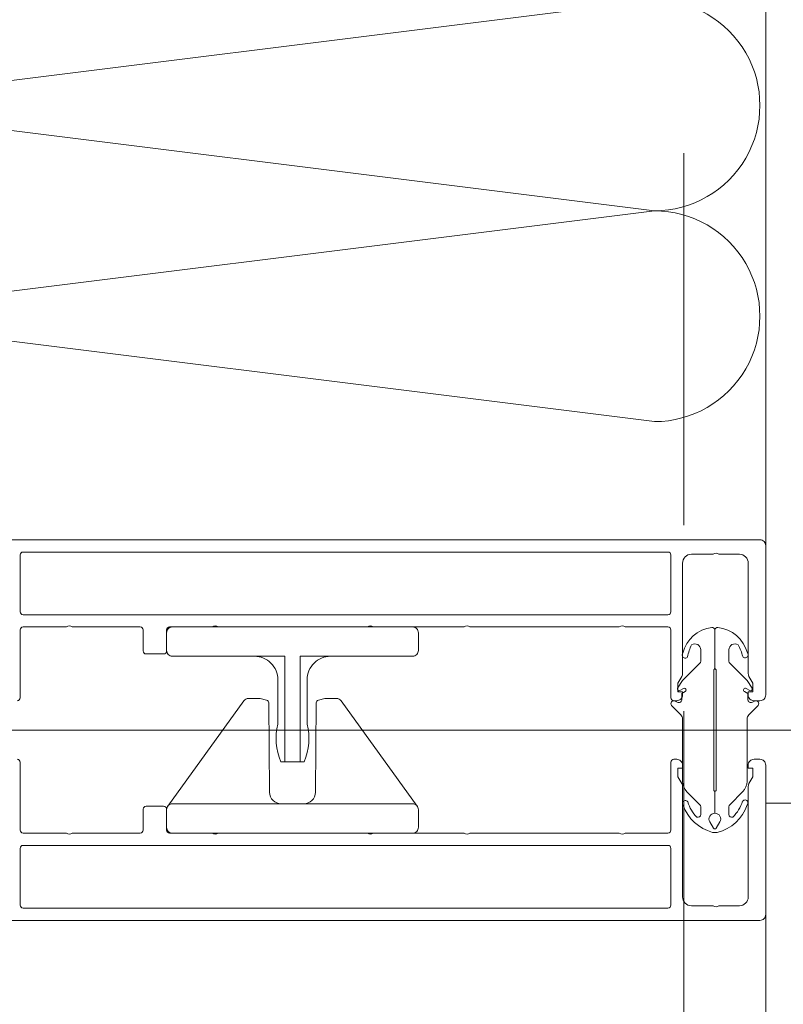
# Model space of a CAD drawing. Header units: millimetres. Extents: x 213386 to 506888, y 183055 to 450952.
# Tile 79 of 256: x 373143 to 373274, y 295860 to 296028. Entities that reach past the tile are written whole.
import ezdxf

# ---------------------------------------------------------------- set-up
doc = ezdxf.new("R2010")
doc.units = ezdxf.units.MM
doc.linetypes.add('ČÁRKOVANÁ', pattern=[19.05, 12.7, -6.35])
doc.layers.add('FASÁDA DETAILNÍ', color=255, linetype='Continuous', lineweight=0)
doc.layers.add('NOVA', color=255, linetype='Continuous', lineweight=0)

# ---------------------------------------------------------------- blocks, each defined once
blk = doc.blocks.new('*U4002')
for points in [[(1.60004, 0, 0.414243), (1.70003, 0.1), (1.60005, 0.9, -1.0001), (1.80003, 0.9), (1.70005, 0.1, 0.414228), (1.80004, 0, 0.414228)], [(1.80004, 0, 0.414243), (1.90003, 0.1), (1.80005, 0.9, -1.0001), (2.00003, 0.9), (1.90005, 0.1, 0.414228), (2.00005, 0, 0.414228)]]:
    blk.add_lwpolyline(points, format="xyb")
blk = doc.blocks.new('236134_0100_s_v')
for points in [[(22.8, -23), (22.8, -5), (42, -5, 0.414214), (43, -4), (43, -1, 0.414214), (42, 0), (1, 0, 0.414214), (0, -1), (0, -4, 0.414214), (1, -5), (20.2, -5), (20.2, -23)], [(15, -5, -0.414214), (19, -9), (19, -16.57, 0.165764), (19.53, -23), (23.47, -23, 0.165764), (24, -16.57), (24, -9, -0.414214), (28, -5)]]:
    blk.add_lwpolyline(points, format="xyb")
blk = doc.blocks.new('236134_0200_s_v')
for points in [[(19.58, 5, -0.41166), (17.58, 6.98), (17.45, 22.25, 0.344217), (17.07, 22.73), (16, 23), (14, 23, 0.240828), (13.19, 22.59), (0.19, 4.59)], [(23.42, 5, 0.41166), (25.42, 6.98), (25.55, 22.25, -0.344217), (25.93, 22.73), (27, 23), (29, 23, -0.240828), (29.81, 22.59), (42.81, 4.59)]]:
    blk.add_lwpolyline(points, format="xyb")
blk.add_lwpolyline([(42, 5), (1, 5, 0.414214), (0, 4), (0, 1, 0.414214), (1, 0), (42, 0, 0.414214), (43, 1), (43, 4, 0.414214)], format="xyb", close=True)
blk = doc.blocks.new('244748_a')
blk.add_lwpolyline([(8.32, -1.69, 0.082248), (6.34, -0.9, -1.09695), (6.94, -0.1, -0.315353), (11.26, -5.15, -0.480529), (10.87, -5.64), (4.27, -5.64), (4.08, -5.45), (-16.53, -5.45), (-16.72, -5.64), (-20.43, -5.64, 0.574019), (-21.93, -4.78), (-22.99, -5.4, 0.524827), (-22.99, -5.9), (-21.93, -6.52, 0.574021), (-20.43, -5.66), (-16.72, -5.66), (-16.53, -5.85), (4.08, -5.85), (4.27, -5.66), (10.87, -5.66, -0.480529), (11.26, -6.15, -0.326229), (6.88, -11.09, -1.09695), (6.28, -10.3, 0.081457), (8.32, -9.61, 0.599203), (7.48, -8.05), (5.52, -8.05, 0.198965), (5.17, -8.2), (2.22, -11.15), (0.93, -12.01, -0.738038), (0.51, -11.62), (0.87, -11, 1), (0.35, -10.7), (0, -11.3), (-0.98, -11.3, 0.619205), (-1.45, -12.06), (-1.28, -12.43, -0.808139), (-2.04, -13.04), (-3.63, -11.44, 0.198906), (-4.34, -11.15), (-14.99, -11.15, -0.198936), (-16.76, -10.42), (-18.98, -8.2, 0.198942), (-19.33, -8.05), (-20.67, -8.05, 0.500217), (-21.09, -8.73, 0.122037), (-18.5, -10.27, -1.093735), (-19.1, -11.07, -0.240768), (-23.7, -6.07, -0.106226), (-23.7, -5.23, -0.256232), (-19, -0.13, -1.093735), (-18.4, -0.92, 0.116856), (-21.09, -2.57, 0.500217), (-20.67, -3.25), (-19.33, -3.25, 0.198942), (-18.98, -3.1), (-16.75, -0.88, -0.198936), (-14.99, -0.15), (-4.34, -0.15, 0.198907), (-3.63, 0.14), (-2.04, 1.74, -0.808139), (-1.28, 1.13), (-1.45, 0.76, 0.619205), (-0.98, 0), (0, 0), (0.35, -0.6, 1), (0.87, -0.3), (0.51, 0.32, -0.738038), (0.93, 0.71), (2.22, -0.15), (5.17, -3.1, 0.198965), (5.52, -3.25), (7.48, -3.25, 0.599203)], format="xyb", close=True)

msp = doc.modelspace()

# ---------------------------------------------------------------- linework, layer by layer
at = {"layer": 'FASÁDA DETAILNÍ'}
for p, q in [((373340.76, 295907.15), (373015.07, 295907.15)), ((373340.76, 295907.15), (373015.07, 295907.15)), ((373270.64, 295875.65), (373270.64, 293763.65))]:
    msp.add_line(p, q, dxfattribs=at)
at = {"layer": 'FASÁDA DETAILNÍ', "color": 7, "linetype": 'ČÁRKOVANÁ', "ltscale": 5}
msp.add_lwpolyline([(399396.64, 284512.15), (373256.64, 284512.15), (373256.64, 307752.15), (399396.64, 307752.15)], close=True, dxfattribs=at)
at = {"layer": 'FASÁDA DETAILNÍ'}
msp.add_lwpolyline([(373270.64, 295938.65), (373270.64, 296325.65)], dxfattribs=at)
for points in [[(373142.84, 295912.15, 0.414214), (373143.34, 295912.65), (373143.34, 295924.25, -0.414214), (373143.84, 295924.75), (373151.24, 295924.75, -0.399985), (373152.24, 295924.75), (373163.84, 295924.75, -0.414214), (373164.34, 295924.25), (373164.34, 295920.65, 0.414214), (373164.84, 295920.15), (373167.84, 295920.15, 0.414214), (373168.34, 295920.65), (373168.34, 295924.25, -0.414214), (373168.84, 295924.75), (373176.14, 295924.75, -0.38324), (373177.14, 295924.75), (373202.64, 295924.75, -0.38324), (373203.64, 295924.75), (373219.14, 295924.75, -0.38324), (373220.14, 295924.75), (373245.64, 295924.75, -0.38324), (373246.64, 295924.75), (373253.94, 295924.75, -0.414214), (373254.44, 295924.25), (373254.44, 295912.65, 0.414214), (373254.94, 295912.15), (373255.44, 295912.15, 0.414214), (373256.44, 295913.15), (373256.44, 295913.65), (373255.64, 295913.65), (373255.64, 295915.15), (373256.3, 295916.31, 0.116937), (373256.44, 295916.81), (373256.44, 295935.66, -0.414232), (373257.94, 295937.16), (373261.65, 295937.16, -0.399985), (373262.65, 295937.16), (373266.14, 295937.16, -0.414232), (373267.64, 295935.66), (373267.64, 295916.81, 0.116937), (373267.77, 295916.31), (373268.44, 295915.15), (373268.44, 295913.65), (373267.64, 295913.65), (373267.64, 295913.15, 0.414214), (373268.64, 295912.15), (373269.64, 295912.15, 0.414214), (373270.64, 295913.15), (373270.64, 295938.65, 0.414214), (373269.64, 295939.65), (373269.64, 295939.65), (373121.14, 295939.65, 0.414214)], [(373142.84, 295912.15, 0.414214), (373143.34, 295912.65), (373143.34, 295924.25, -0.414214), (373143.84, 295924.75), (373151.24, 295924.75, -0.399985), (373152.24, 295924.75), (373163.84, 295924.75, -0.414214), (373164.34, 295924.25), (373164.34, 295920.65, 0.414214), (373164.84, 295920.15), (373167.84, 295920.15, 0.414214), (373168.34, 295920.65), (373168.34, 295924.25, -0.414214), (373168.84, 295924.75), (373176.14, 295924.75, -0.38324), (373177.14, 295924.75), (373202.64, 295924.75, -0.38324), (373203.64, 295924.75), (373219.14, 295924.75, -0.38324), (373220.14, 295924.75), (373245.64, 295924.75, -0.38324), (373246.64, 295924.75), (373253.94, 295924.75, -0.414214), (373254.44, 295924.25), (373254.44, 295912.65, 0.414214), (373254.94, 295912.15), (373255.44, 295912.15, 0.414214), (373256.44, 295913.15), (373256.44, 295913.65), (373255.64, 295913.65), (373255.64, 295915.15), (373256.3, 295916.31, 0.116937), (373256.44, 295916.81), (373256.44, 295935.66, -0.414232), (373257.94, 295937.16), (373261.65, 295937.16, -0.399985), (373262.65, 295937.16), (373266.14, 295937.16, -0.414232), (373267.64, 295935.66), (373267.64, 295916.81, 0.116937), (373267.77, 295916.31), (373268.44, 295915.15), (373268.44, 295913.65), (373267.64, 295913.65), (373267.64, 295913.15, 0.414214), (373268.64, 295912.15), (373269.64, 295912.15, 0.414214), (373270.64, 295913.15), (373270.64, 295938.65, 0.414214), (373269.64, 295939.65), (373269.64, 295939.65), (373121.14, 295939.65, 0.414214)], [(373142.84, 295902.15, -0.414214), (373143.34, 295901.65), (373143.34, 295890.05, 0.414214), (373143.84, 295889.55), (373151.24, 295889.55, 0.399985), (373152.24, 295889.55), (373163.84, 295889.55, 0.414214), (373164.34, 295890.05), (373164.34, 295893.65, -0.414214), (373164.84, 295894.15), (373167.84, 295894.15, -0.414214), (373168.34, 295893.65), (373168.34, 295890.05, 0.414214), (373168.84, 295889.55), (373176.14, 295889.55, 0.38324), (373177.14, 295889.55), (373202.64, 295889.55, 0.38324), (373203.64, 295889.55), (373219.14, 295889.55, 0.38324), (373220.14, 295889.55), (373245.64, 295889.55, 0.38324), (373246.64, 295889.55), (373253.94, 295889.55, 0.414214), (373254.44, 295890.05), (373254.44, 295901.65, -0.414214), (373254.94, 295902.15), (373255.44, 295902.15, -0.414214), (373256.44, 295901.15), (373256.44, 295900.65), (373255.64, 295900.65), (373255.64, 295899.15), (373256.3, 295898, -0.116937), (373256.44, 295897.5), (373256.44, 295878.65, 0.414232), (373257.94, 295877.15), (373261.65, 295877.15, 0.399985), (373262.65, 295877.15), (373266.14, 295877.15, 0.414232), (373267.64, 295878.65), (373267.64, 295897.5, -0.116937), (373267.77, 295898), (373268.44, 295899.15), (373268.44, 295900.65), (373267.64, 295900.65), (373267.64, 295901.15, -0.414214), (373268.64, 295902.15), (373269.64, 295902.15, -0.414214), (373270.64, 295901.15), (373270.64, 295875.65, -0.414214), (373269.64, 295874.65), (373269.64, 295874.65), (373121.14, 295874.65, -0.414214)], [(373142.84, 295902.15, -0.414214), (373143.34, 295901.65), (373143.34, 295890.05, 0.414214), (373143.84, 295889.55), (373151.24, 295889.55, 0.399985), (373152.24, 295889.55), (373163.84, 295889.55, 0.414214), (373164.34, 295890.05), (373164.34, 295893.65, -0.414214), (373164.84, 295894.15), (373167.84, 295894.15, -0.414214), (373168.34, 295893.65), (373168.34, 295890.05, 0.414214), (373168.84, 295889.55), (373176.14, 295889.55, 0.38324), (373177.14, 295889.55), (373202.64, 295889.55, 0.38324), (373203.64, 295889.55), (373219.14, 295889.55, 0.38324), (373220.14, 295889.55), (373245.64, 295889.55, 0.38324), (373246.64, 295889.55), (373253.94, 295889.55, 0.414214), (373254.44, 295890.05), (373254.44, 295901.65, -0.414214), (373254.94, 295902.15), (373255.44, 295902.15, -0.414214), (373256.44, 295901.15), (373256.44, 295900.65), (373255.64, 295900.65), (373255.64, 295899.15), (373256.3, 295898, -0.116937), (373256.44, 295897.5), (373256.44, 295878.65, 0.414232), (373257.94, 295877.15), (373261.65, 295877.15, 0.399985), (373262.65, 295877.15), (373266.14, 295877.15, 0.414232), (373267.64, 295878.65), (373267.64, 295897.5, -0.116937), (373267.77, 295898), (373268.44, 295899.15), (373268.44, 295900.65), (373267.64, 295900.65), (373267.64, 295901.15, -0.414214), (373268.64, 295902.15), (373269.64, 295902.15, -0.414214), (373270.64, 295901.15), (373270.64, 295875.65, -0.414214), (373269.64, 295874.65), (373269.64, 295874.65), (373121.14, 295874.65, -0.414214)]]:
    msp.add_lwpolyline(points, format="xyb", dxfattribs=at)
for points in [[(373143.84, 295937.55), (373253.94, 295937.55, -0.414214), (373254.44, 295937.05), (373254.44, 295927.35, -0.414214), (373253.94, 295926.85), (373143.84, 295926.85, -0.414214), (373143.34, 295927.35), (373143.34, 295937.05, -0.414214), (373143.84, 295937.55)], [(373143.84, 295937.55), (373253.94, 295937.55, -0.414214), (373254.44, 295937.05), (373254.44, 295927.35, -0.414214), (373253.94, 295926.85), (373143.84, 295926.85, -0.414214), (373143.34, 295927.35), (373143.34, 295937.05, -0.414214), (373143.84, 295937.55)], [(373143.84, 295876.75), (373253.94, 295876.75, 0.414214), (373254.44, 295877.25), (373254.44, 295886.95, 0.414214), (373253.94, 295887.45), (373143.84, 295887.45, 0.414214), (373143.34, 295886.95), (373143.34, 295877.25, 0.414214), (373143.84, 295876.75)], [(373143.84, 295876.75), (373253.94, 295876.75, 0.414214), (373254.44, 295877.25), (373254.44, 295886.95, 0.414214), (373253.94, 295887.45), (373143.84, 295887.45, 0.414214), (373143.34, 295886.95), (373143.34, 295877.25, 0.414214), (373143.84, 295876.75)]]:
    msp.add_lwpolyline(points, format="xyb", close=True, dxfattribs=at)
at = {"layer": 'NOVA'}
msp.add_line((373576.64, 295894.65), (373270.64, 295894.65), dxfattribs=at)

# ---------------------------------------------------------------- block references
at = {"layer": 'FASÁDA DETAILNÍ', "xscale": 179.9999932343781, "yscale": 179.9999932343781, "zscale": 179.9999932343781, "rotation": 270}
msp.add_blockref('*U4002', (373089.64, 296319.83), dxfattribs=at)
msp.add_blockref('*U4002', (373089.64, 296319.83), dxfattribs=at)
at = {"layer": 'FASÁDA DETAILNÍ'}
for name, p in [('236134_0100_s_v', (373168.34, 295924.75)), ('236134_0100_s_v', (373168.34, 295924.75)), ('236134_0200_s_v', (373168.34, 295889.55)), ('236134_0200_s_v', (373168.34, 295889.55))]:
    msp.add_blockref(name, p, dxfattribs=at)
at = {"layer": 'FASÁDA DETAILNÍ', "xscale": -1, "rotation": 270}
msp.add_blockref('244748_a', (373267.6, 295913.38), dxfattribs=at)
msp.add_blockref('244748_a', (373267.6, 295913.38), dxfattribs=at)

doc.saveas('drawing.dxf')
